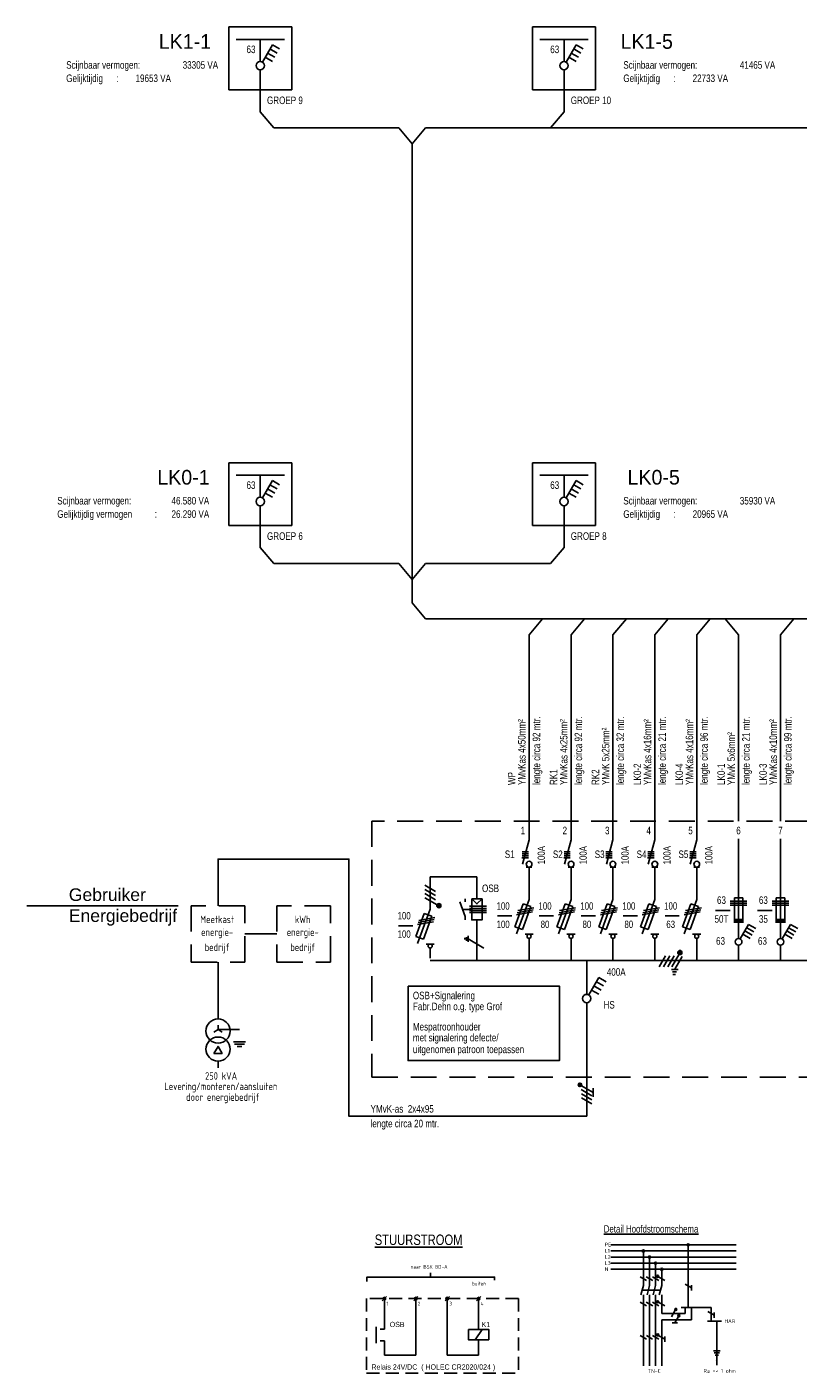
# Model space of a CAD drawing. Header units: millimetres. Extents: x -76073 to -606, y -39488 to 9083.
# Tile 1 of 23: x -76073 to -57140, y -23964 to 9083. Entities that reach past the tile are written whole.
import ezdxf
from ezdxf.enums import TextEntityAlignment as Align

# ---------------------------------------------------------------- set-up
doc = ezdxf.new("R2010")
doc.units = ezdxf.units.MM
doc.header["$LTSCALE"] = 100
doc.linetypes.add('DASHED', pattern=[19.05, 12.7, -6.35])
doc.linetypes.add('HIDDEN', pattern=[9.525, 6.35, -3.175])
for name, color, linetype in [('EL6-----', 7, 'Continuous'), ('EL6112--', 7, 'Continuous'), ('EL6112--_CEN-LSP', 7, 'Continuous'), ('EL6150--_SYMBOOL', 7, 'Continuous'), ('EL6210--_HSP', 2, 'Continuous'), ('EL63101-_LICHT-ARM', 3, 'Continuous'), ('Elektro', 1, 'Continuous'), ('ET------_SCHAKEL', 7, 'Continuous'), ('INST', 1, 'Continuous'), ('XE-Verdeelinrichtingen$0$EL6210--_HSP', 7, 'Continuous')]:
    doc.layers.add(name, color=color, linetype=linetype)
doc.styles.add('BURO-050', font='arial.ttf', dxfattribs={"height": 5})
doc.styles.add('ISO18', font='ISO', dxfattribs={"width": 0.9, "height": 1.8})
doc.styles.add('ISO25', font='ISO', dxfattribs={"width": 0.9, "height": 2.5})
doc.styles.add('SMAL', font='B-GBP.SHX', dxfattribs={"width": 0.8})
doc.styles.add('T2', font='iso.shx', dxfattribs={"height": 2.5})

# ---------------------------------------------------------------- blocks, each defined once
blk = doc.blocks.new('ES-IT041')
for p, q in [((288, 500), (50, 87)), ((461, 400), (288, 500)), ((116, 202), (289, 102)), ((173, 301), (346, 201))]:
    blk.add_line(p, q)
blk.add_lwpolyline([(231, 400), (404, 300)])
blk.add_circle((0, 0), 100)
at = {"layer": 'ET------_SCHAKEL', "style": 'SMAL', "width": 0.8}
blk.add_attdef('SL', text='', height=180, dxfattribs=at).set_placement((407, 600), align=Align.CENTER)
blk = doc.blocks.new('XE-Verdeelinrichtingen$0$ES-ITG01')
at = {"color": 0}
for p, q in [((-144, -150), (29, 150)), ((-29, -150), (144, 150))]:
    blk.add_line(p, q, dxfattribs=at)
blk = doc.blocks.new('ES060901')
for centre in [(0, 5), (0, 2)]:
    blk.add_circle(centre, 2)
blk = doc.blocks.new('ES021501')
for p, q in [((-2.25, -4.5), (2.25, -4.5)), ((-1.8, -5.4), (1.8, -5.4)), ((-0.9, -6.3), (0.9, -6.3))]:
    blk.add_line(p, q)
blk.add_lwpolyline([(0, 0, 0, 0, 0), (0, -4.5, 0.9, 0, 0)], format="xyseb")
at = {"color": 1, "style": 'ISO18', "width": 0.9, "flags": 3}
blk.add_attdef('INDEX', (-3, 3.23), '', height=2, dxfattribs=at)
blk = doc.blocks.new('X-KLEM')
at = {"layer": 'INST'}
blk.add_line((-1.01, -1.01), (1.01, 1.01), dxfattribs=at)
blk.add_circle((0, 0), 0.638, dxfattribs=at)
blk = doc.blocks.new('ES-IS112')
for p, q in [((0, 1207), (0, 2000)), ((-308, 361), (0, 1207)), ((-100, 350), (100, 350)), ((0, 0), (0, 250))]:
    blk.add_line(p, q)
at = {"color": 7}
for p, q in [((-145, 1100), (-350, 536)), ((-279, 931), (114, 1001)), ((-163, 468), (43, 1032)), ((43, 1032), (-145, 1100)), ((-778, 800), (-428, 800)), ((-309, 827), (85, 897)), ((-294, 879), (100, 949)), ((-350, 536), (-163, 468))]:
    blk.add_line(p, q, dxfattribs=at)
blk.add_circle((0, 300), 50)
at = {"color": 7, "style": 'SMAL', "width": 0.8}
for tag, p in [('PH', (-638, 1044)), ('ZW', (-638, 594))]:
    blk.add_attdef(tag, text='', height=180, dxfattribs=at).set_placement(p, align=Align.MIDDLE)
blk = doc.blocks.new('*U30')
for p, q in [((-11418, -6562), (-11847, -6562)), ((-10747, -6562), (-11347, -6401)), ((-9847, -6562), (-10747, -6562))]:
    blk.add_line(p, q)
at = {"color": 7}
for p, q in [((-11193, -6384), (-11193, -6545)), ((-11143, -6390), (-11143, -6545)), ((-11093, -6390), (-11093, -6545)), ((-11043, -6390), (-11043, -6545))]:
    blk.add_line(p, q, dxfattribs=at)
at = {"flags": 128}
blk.add_lwpolyline([(-11418, -6491), (-11418, -6633)], dxfattribs=at)
blk.add_circle((-11347, -6562), 70.7)
at = {"color": 7, "style": 'SMAL', "width": 0.8}
blk.add_attdef('IN', text='', height=180, rotation=270, dxfattribs=at).set_placement((-10660, -6204), align=Align.MIDDLE)

msp = doc.modelspace()

# ---------------------------------------------------------------- hatches: boundary and pattern name
at = {"ltscale": 15}
h = msp.add_hatch(color=256, dxfattribs=at)
edge = h.paths.add_edge_path()
edge.add_arc((-59837, -20815), 25.7, 0, 360)
h = msp.add_hatch(color=256, dxfattribs=at)
edge = h.paths.add_edge_path()
edge.add_arc((-60939, -20966), 25.7, 0, 360)
h = msp.add_hatch(color=256, dxfattribs=at)
edge = h.paths.add_edge_path()
edge.add_arc((-60788, -21116), 25.7, 0, 360)
h = msp.add_hatch(color=256, dxfattribs=at)
edge = h.paths.add_edge_path()
edge.add_arc((-60638, -21266), 25.7, 0, 360)
h = msp.add_hatch(color=256, dxfattribs=at)
edge = h.paths.add_edge_path()
edge.add_arc((-60488, -21417), 25.7, 0, 360)

# ---------------------------------------------------------------- linework, layer by layer
at = {"color": 10, "linetype": 'HIDDEN'}
for p, q in [((-44437, -10412), (-67603, -10412)), ((-67603, -10412), (-67603, -16697)), ((-67603, -16697), (-44437, -16697))]:
    msp.add_line(p, q, dxfattribs=at)
at = {"color": 3}
for p, q in [((-58601, -11781), (-58601, -13293)), ((-57572, -11781), (-57572, -13293)), ((-63744, -13460), (-63744, -13838)), ((-62715, -13460), (-62715, -13838)), ((-61686, -13460), (-61686, -13838)), ((-60658, -13460), (-60658, -13838)), ((-59629, -13460), (-59629, -13838)), ((-58601, -13460), (-58601, -13838)), ((-57572, -13460), (-57572, -13838))]:
    msp.add_line(p, q, dxfattribs=at)
at = {"color": 7}
for p, q in [((-66307, -11984), (-66040, -12139)), ((-66307, -12089), (-66040, -12243)), ((-66307, -12194), (-66040, -12348)), ((-66307, -12295), (-66002, -12471)), ((-58806, -12377), (-58395, -12377)), ((-58806, -12429), (-58395, -12429)), ((-58806, -12480), (-58395, -12480)), ((-58704, -12912), (-58704, -12295)), ((-58704, -12295), (-58498, -12295)), ((-58498, -12295), (-58498, -12912)), ((-57778, -12377), (-57366, -12377)), ((-57778, -12429), (-57366, -12429)), ((-57778, -12480), (-57366, -12480)), ((-57675, -12912), (-57675, -12295)), ((-57675, -12295), (-57469, -12295)), ((-57469, -12295), (-57469, -12912)), ((-59165, -12604), (-58805, -12604)), ((-58136, -12604), (-57776, -12604)), ((-58559, -13304), (-58355, -12950)), ((-58494, -13190), (-58317, -13292)), ((-58448, -13110), (-58271, -13212)), ((-58401, -13030), (-58224, -13132)), ((-58355, -12950), (-58178, -13052)), ((-57530, -13304), (-57326, -12950)), ((-57465, -13190), (-57288, -13292)), ((-57419, -13110), (-57242, -13212)), ((-57373, -13030), (-57196, -13132)), ((-57326, -12950), (-57150, -13052)), ((-65244, -13304), (-64854, -13529)), ((-60548, -13987), (-60393, -13720)), ((-60443, -13987), (-60289, -13720)), ((-60338, -13987), (-60184, -13720)), ((-60241, -13994), (-60061, -13683)), ((-60166, -14049), (-59986, -13737)), ((-60251, -14054), (-60081, -14054)), ((-60225, -14115), (-60122, -14115)), ((-60212, -14178), (-60150, -14178))]:
    msp.add_line(p, q, dxfattribs=at)
at = {"color": 0}
for p, q in [((-65315, -12752), (-65448, -12396)), ((-65315, -12325), (-65315, -12396)), ((-65315, -12839), (-65315, -12752))]:
    msp.add_line(p, q, dxfattribs=at)
at = {"ltscale": 15}
for p, q in [((-59837, -22354), (-59837, -20815)), ((-59913, -22354), (-59913, -22502)), ((-59760, -22354), (-59760, -22655)), ((-59664, -22354), (-59278, -22354)), ((-59278, -22354), (-59278, -22692)), ((-60488, -22502), (-59913, -22502)), ((-60488, -22655), (-59760, -22655))]:
    msp.add_line(p, q, dxfattribs=at)
for p, q in [((-60860, -21693), (-61017, -21602)), ((-60709, -21693), (-60867, -21602)), ((-60559, -21693), (-60717, -21602)), ((-60609, -21573), (-60609, -21604)), ((-60599, -21565), (-60599, -21612)), ((-60589, -21563), (-60589, -21614)), ((-60578, -21565), (-60578, -21612)), ((-60568, -21573), (-60568, -21604)), ((-60409, -21693), (-60567, -21602)), ((-59759, -21869), (-59914, -21780)), ((-59759, -21933), (-59759, -21805)), ((-60860, -22317), (-61017, -22226)), ((-60709, -22317), (-60867, -22226)), ((-60559, -22317), (-60717, -22226)), ((-60609, -22197), (-60609, -22228)), ((-60599, -22189), (-60599, -22236)), ((-60589, -22187), (-60589, -22239)), ((-60578, -22189), (-60578, -22236)), ((-60568, -22197), (-60568, -22228)), ((-60409, -22317), (-60567, -22226)), ((-60246, -22581), (-60155, -22423)), ((-60116, -22401), (-60168, -22401)), ((-60119, -22391), (-60166, -22391)), ((-60119, -22411), (-60166, -22411)), ((-60127, -22381), (-60158, -22381)), ((-60127, -22422), (-60158, -22422)), ((-59201, -22542), (-59355, -22453)), ((-60233, -22733), (-60104, -22733)), ((-60168, -22733), (-60079, -22578)), ((-60041, -22556), (-60092, -22556)), ((-60043, -22546), (-60090, -22546)), ((-60043, -22566), (-60090, -22566)), ((-60051, -22535), (-60082, -22535)), ((-60051, -22576), (-60082, -22576)), ((-59201, -22606), (-59201, -22478)), ((-60861, -23129), (-61016, -23040)), ((-60711, -23129), (-60865, -23040)), ((-60561, -23129), (-60715, -23040)), ((-60608, -23012), (-60608, -23043)), ((-60598, -23004), (-60598, -23051)), ((-60587, -23002), (-60587, -23053)), ((-60577, -23004), (-60577, -23051)), ((-60567, -23012), (-60567, -23043)), ((-60411, -23129), (-60565, -23040)), ((-60411, -23193), (-60411, -23065))]:
    msp.add_line(p, q)
at = {"color": 8, "linetype": 'HIDDEN', "ltscale": 0.5}
for p, q in [((-67735, -22137), (-67735, -23964)), ((-64004, -22137), (-67735, -22137)), ((-64004, -22137), (-64004, -23964)), ((-67735, -23964), (-64004, -23964))]:
    msp.add_line(p, q, dxfattribs=at)
at = {"linetype": 'HIDDEN', "ltscale": 15}
msp.add_line((-60969, -21928), (-60518, -21928), dxfattribs=at)
at = {"linetype": 'DASHED', "ltscale": 250}
for points in [[(-71115, 7540), (-71115, 9083), (-69572, 9083), (-69572, 7540), (-71115, 7540)], [(-62115, 7540), (-62115, 9083), (-63658, 9083), (-63658, 7540), (-62115, 7540)], [(-71115, -3158), (-71115, -1615), (-69572, -1615), (-69572, -3158), (-71115, -3158)], [(-62115, -3158), (-62115, -1615), (-63658, -1615), (-63658, -3158), (-62115, -3158)]]:
    msp.add_lwpolyline(points, dxfattribs=at)
at = {"color": 5}
for points in [[(-70935, 8775), (-69752, 8775)], [(-63478, 8775), (-62295, 8775)], [(-70935, -1924), (-69752, -1924)], [(-63478, -1924), (-62295, -1924)], [(-45235, -13838), (-66173, -13838)]]:
    msp.add_lwpolyline(points, dxfattribs=at)
at = {"color": 3}
for points in [[(-70344, 8235), (-70344, 8775)], [(-62887, 8235), (-62887, 8775)], [(-70344, 7746), (-70344, 8029)], [(-62887, 7746), (-62887, 8029)], [(-70344, 7746), (-70344, 7000)], [(-62887, 7746), (-62887, 7000)], [(-70013, 6606), (-70344, 7000)], [(-63217, 6606), (-62887, 7000)], [(-70013, 6606), (-66946, 6606)], [(-66615, 6212), (-66946, 6606)], [(-70344, -2464), (-70344, -1924)], [(-62887, -2464), (-62887, -1924)], [(-70344, -2952), (-70344, -2669)], [(-70344, -2952), (-70344, -3698)], [(-62887, -2952), (-62887, -2669)], [(-62887, -2952), (-62887, -3698)], [(-70013, -4092), (-70344, -3698)], [(-63217, -4092), (-62887, -3698)], [(-70013, -4092), (-66946, -4092)], [(-66615, -4486), (-66946, -4092)], [(-66615, -4486), (-66285, -4092)], [(-63217, -4092), (-66285, -4092)], [(-63744, -5841), (-63413, -5447)], [(-62715, -5841), (-62384, -5447)], [(-61686, -5841), (-61356, -5447)], [(-60658, -5841), (-60327, -5447)], [(-59629, -5841), (-59299, -5447)], [(-58601, -5841), (-58931, -5447)], [(-57572, -5841), (-57242, -5447)], [(-63744, -10412), (-63744, -5841)], [(-62715, -10412), (-62715, -5841)], [(-61686, -10412), (-61686, -5841)], [(-60658, -10412), (-60658, -5841)], [(-59629, -10412), (-59629, -5841)], [(-58601, -10412), (-58601, -5841)], [(-57572, -10412), (-57572, -5841)], [(-62330, -17657), (-68167, -17657), (-68167, -11344), (-71381, -11344), (-71381, -12492)], [(-66173, -11781), (-65025, -11781)], [(-65025, -12325), (-65025, -11781)], [(-65025, -12839), (-65025, -13838)], [(-71381, -13873), (-71381, -15270)], [(-62330, -13838), (-62330, -14666)], [(-62330, -14872), (-62330, -17657)]]:
    msp.add_lwpolyline(points, dxfattribs=at)
at = {"color": 4}
for points in [[(-66615, 6212), (-66285, 6606)], [(-56496, 6606), (-66285, 6606)], [(-66615, 6212), (-66615, -5053)], [(-66285, -5447), (-66615, -5053)], [(-10178, -5447), (-66285, -5447)]]:
    msp.add_lwpolyline(points, dxfattribs=at)
for points in [[(-65205, -12504), (-64794, -12504)], [(-65205, -12555), (-64794, -12555)], [(-64897, -12325), (-65025, -12447), (-65154, -12325)], [(-65205, -12607), (-64794, -12607)], [(-65205, -12658), (-64794, -12658)], [(-65321, -13281), (-65321, -13321)], [(-65283, -13259), (-65283, -13349)], [(-65244, -13233), (-65244, -13375)], [(-67727, -21715), (-67727, -21607), (-64592, -21607), (-64592, -21679)], [(-66164, -21607), (-66164, -21500)], [(-67297, -22137), (-67297, -22883)], [(-66526, -22137), (-66526, -23525)], [(-65754, -22137), (-65754, -23525)], [(-64983, -22137), (-64983, -22894)], [(-67499, -22832), (-67499, -23228)], [(-64898, -22894), (-65068, -23144)], [(-67297, -23170), (-67297, -23525)], [(-64983, -23144), (-64983, -23525)], [(-64983, -23525), (-65754, -23525)]]:
    msp.add_lwpolyline(points)
for points in [[(-65154, -12325), (-64897, -12325), (-64897, -12839), (-65154, -12839)], [(-66715, -14462), (-62998, -14462), (-62998, -16293), (-66715, -16293), (-66715, -14462)], [(-65233, -22894), (-64733, -22894), (-64733, -23144), (-65233, -23144)]]:
    msp.add_lwpolyline(points, close=True)
at = {"linetype": 'DASHED'}
msp.add_lwpolyline([(-65154, -12582), (-65378, -12582)], dxfattribs=at)
at = {"color": 7, "const_width": 103}
for points in [[(-58704, -12861), (-58498, -12861)], [(-57675, -12861), (-57469, -12861)]]:
    msp.add_lwpolyline(points, dxfattribs=at)
at = {"ltscale": 15}
for points in [[(-70725, -13183), (-69936, -13183)], [(-59136, -22692), (-59136, -23767)], [(-59219, -23414), (-59053, -23414)], [(-59201, -23468), (-59072, -23468)], [(-59179, -23526), (-59093, -23526)]]:
    msp.add_lwpolyline(points, dxfattribs=at)
for points in [[(-66170, -14462, 0, 0, 0), (-66170, -14162, 108, 0, 0), (-66170, -13996, 0, 0, 0)], [(-65038, -14462, 0, 0, 0), (-65038, -14162, 108, 0, 0), (-65038, -13996, 0, 0, 0)]]:
    msp.add_lwpolyline(points, format="xyseb")
at = {"color": 7}
for points in [[(-67297, -22883), (-67401, -22883)], [(-67297, -23170), (-67401, -23170)], [(-66526, -23525), (-67297, -23525)]]:
    msp.add_lwpolyline(points, dxfattribs=at)
at = {"ltscale": 15}
msp.add_lwpolyline([(-59136, -23767, 0, 50.3, 0), (-59136, -23655, 50.3, 50.3, 0)], format="xyseb", dxfattribs=at)
at = {"color": 7}
for centre, radius in [((-65959, -12490), 51.4), ((-65959, -12490), 41.1), ((-65959, -12490), 30.9), ((-65959, -12490), 20.6), ((-65959, -12490), 10.3), ((-58601, -13377), 83.6), ((-57572, -13377), 83.6), ((-60042, -13640), 51.4), ((-60042, -13640), 41.1), ((-60042, -13640), 30.9), ((-60042, -13640), 20.6), ((-60042, -13640), 10.3)]:
    msp.add_circle(centre, radius, dxfattribs=at)
at = {"ltscale": 15}
for centre in [(-59837, -20815), (-60939, -20966), (-60788, -21116), (-60638, -21266), (-60488, -21417)]:
    msp.add_circle(centre, 25.7, dxfattribs=at)
for centre in [(-60589, -21589), (-60589, -22213), (-60142, -22401), (-60067, -22556), (-60587, -23028)]:
    msp.add_circle(centre, 25.7)
at = {"layer": 'EL6150--_SYMBOOL'}
for p, q in [((-58661, -20815), (-61740, -20815)), ((-58661, -20966), (-61740, -20966)), ((-58661, -21116), (-61740, -21116)), ((-60939, -20966), (-60939, -21815)), ((-60788, -21116), (-60788, -21815)), ((-58661, -21266), (-61740, -21266)), ((-58661, -21417), (-61740, -21417)), ((-60638, -21266), (-60638, -21815)), ((-60488, -21417), (-60488, -21815)), ((-60939, -21815), (-61000, -22042)), ((-60939, -22040), (-60939, -23789)), ((-60788, -21815), (-60849, -22042)), ((-60788, -22040), (-60788, -23789)), ((-60638, -21815), (-60699, -22042)), ((-60638, -22040), (-60638, -23789)), ((-60488, -21815), (-60549, -22042)), ((-60488, -22040), (-60488, -22502)), ((-60488, -22655), (-60488, -23789))]:
    msp.add_line(p, q, dxfattribs=at)
at = {"layer": 'EL6150--_SYMBOOL', "color": 5}
for p, q in [((-60009, -22354), (-59664, -22354)), ((-59362, -22692), (-59017, -22692))]:
    msp.add_line(p, q, dxfattribs=at)
at = {"layer": 'EL6210--_HSP', "color": 7, "linetype": 'HIDDEN'}
for points in [[(-72038, -13873), (-70725, -13873), (-70725, -12492), (-72038, -12492), (-72038, -13873)], [(-69936, -13873), (-68623, -13873), (-68623, -12492), (-69936, -12492), (-69936, -13873)]]:
    msp.add_lwpolyline(points, close=True, dxfattribs=at)
at = {"layer": 'EL63101-_LICHT-ARM', "linetype": 'Continuous'}
msp.add_line((-71381, -16307), (-71381, -16469), dxfattribs=at)
at = {"layer": 'EL63101-_LICHT-ARM'}
for points in [[(-58601, -11781), (-58601, -10849)], [(-57572, -11781), (-57572, -10849)]]:
    msp.add_lwpolyline(points, dxfattribs=at)
at = {"layer": 'EL63101-_LICHT-ARM', "color": 7}
for points in [[(-75637, -11234, 0, 0, 0), (-75637, -11993, 392, 0, 0), (-75637, -12492, 0, 0, 0)], [(-75637, -13750, 0, 0, 0), (-75637, -12991, 392, 0, 0), (-75637, -12492, 0, 0, 0)]]:
    msp.add_lwpolyline(points, format="xyseb", dxfattribs=at)
for points in [[(-76073, -12492), (-72359, -12492)], [(-71381, -15530), (-71485, -15598)], [(-71381, -15425), (-71381, -15530), (-71280, -15598)], [(-71381, -15530), (-70854, -15530)], [(-71485, -16117), (-71280, -16117), (-71381, -15944), (-71485, -16117)]]:
    msp.add_lwpolyline(points, dxfattribs=at)
at = {"layer": 'XE-Verdeelinrichtingen$0$EL6210--_HSP'}
for p, q in [((-62513, -16849), (-62513, -16928)), ((-62496, -16846), (-62496, -16931)), ((-62479, -16849), (-62479, -16928)), ((-62530, -16863), (-62530, -16914)), ((-62202, -17157), (-62465, -17006)), ((-62462, -16863), (-62462, -16914)), ((-62168, -17078), (-62459, -16910)), ((-62168, -17185), (-62168, -16971))]:
    msp.add_line(p, q, dxfattribs=at)
msp.add_circle((-62496, -16888), 42.9, dxfattribs=at)

# ---------------------------------------------------------------- block references
at = {"color": 7, "xscale": -66.65142857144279, "yscale": 66.65142857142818, "zscale": 66.6514285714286}
msp.add_blockref('ES021501', (-70854, -15530), dxfattribs=at)
at = {"xscale": 51.42857142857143, "yscale": 51.42857142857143, "zscale": 51.42857142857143, "rotation": 180}
for p in [(-67297, -22137), (-66526, -22137), (-65754, -22137), (-64983, -22137)]:
    msp.add_blockref('X-KLEM', p, dxfattribs=at)
at = {"layer": 'EL6-----'}
ref = msp.add_blockref('*U30', (-70306, -123), dxfattribs=dict(at, rotation=90))
ref.add_attrib('IN', '100A', dxfattribs={"layer": '0', "color": 7, "height": 180, "rotation": 90, "style": 'SMAL', "width": 0.8}).set_placement((-63446, -11251), align=Align.MIDDLE)
ref = msp.add_blockref('*U30', (-69277, -123), dxfattribs=dict(at, rotation=90))
ref.add_attrib('IN', '100A', dxfattribs={"layer": '0', "color": 7, "height": 180, "rotation": 90, "style": 'SMAL', "width": 0.8}).set_placement((-62418, -11251), align=Align.MIDDLE)
ref = msp.add_blockref('*U30', (-68248, -123), dxfattribs=dict(at, rotation=90))
ref.add_attrib('IN', '100A', dxfattribs={"layer": '0', "color": 7, "height": 180, "rotation": 90, "style": 'SMAL', "width": 0.8}).set_placement((-61389, -11251), align=Align.MIDDLE)
ref = msp.add_blockref('*U30', (-67220, -123), dxfattribs=dict(at, rotation=90))
ref.add_attrib('IN', '100A', dxfattribs={"layer": '0', "color": 7, "height": 180, "rotation": 90, "style": 'SMAL', "width": 0.8}).set_placement((-60361, -11251), align=Align.MIDDLE)
ref = msp.add_blockref('*U30', (-66191, -123), dxfattribs=dict(at, rotation=90))
ref.add_attrib('IN', '100A', dxfattribs={"layer": '0', "color": 7, "height": 180, "rotation": 90, "style": 'SMAL', "width": 0.8}).set_placement((-59332, -11251), align=Align.MIDDLE)
at = {"layer": 'EL6112--'}
ref = msp.add_blockref('ES-IS112', (-63744, -13541), dxfattribs=at)
ref.add_attrib('PH', '100', dxfattribs={"layer": '0', "color": 20, "height": 180, "style": 'SMAL', "width": 0.8}).set_placement((-64382, -12497), align=Align.MIDDLE)
ref.add_attrib('ZW', '100', dxfattribs={"layer": '0', "color": 20, "height": 180, "style": 'SMAL', "width": 0.8}).set_placement((-64382, -12947), align=Align.MIDDLE)
ref = msp.add_blockref('ES-IS112', (-62715, -13541), dxfattribs=at)
ref.add_attrib('PH', '100', dxfattribs={"layer": '0', "color": 20, "height": 180, "style": 'SMAL', "width": 0.8}).set_placement((-63353, -12497), align=Align.MIDDLE)
ref.add_attrib('ZW', '80', dxfattribs={"layer": '0', "color": 20, "height": 180, "style": 'SMAL', "width": 0.8}).set_placement((-63353, -12947), align=Align.MIDDLE)
ref = msp.add_blockref('ES-IS112', (-61686, -13541), dxfattribs=at)
ref.add_attrib('PH', '100', dxfattribs={"layer": '0', "color": 20, "height": 180, "style": 'SMAL', "width": 0.8}).set_placement((-62325, -12497), align=Align.MIDDLE)
ref.add_attrib('ZW', '80', dxfattribs={"layer": '0', "color": 20, "height": 180, "style": 'SMAL', "width": 0.8}).set_placement((-62325, -12947), align=Align.MIDDLE)
ref = msp.add_blockref('ES-IS112', (-60658, -13541), dxfattribs=at)
ref.add_attrib('PH', '100', dxfattribs={"layer": '0', "color": 20, "height": 180, "style": 'SMAL', "width": 0.8}).set_placement((-61296, -12497), align=Align.MIDDLE)
ref.add_attrib('ZW', '80', dxfattribs={"layer": '0', "color": 20, "height": 180, "style": 'SMAL', "width": 0.8}).set_placement((-61296, -12947), align=Align.MIDDLE)
ref = msp.add_blockref('ES-IS112', (-59629, -13541), dxfattribs=at)
ref.add_attrib('PH', '100', dxfattribs={"layer": '0', "color": 20, "height": 180, "style": 'SMAL', "width": 0.8}).set_placement((-60268, -12497), align=Align.MIDDLE)
ref.add_attrib('ZW', '63', dxfattribs={"layer": '0', "color": 20, "height": 180, "style": 'SMAL', "width": 0.8}).set_placement((-60268, -12947), align=Align.MIDDLE)
ref = msp.add_blockref('ES-IS112', (-66173, -13781), dxfattribs=at)
ref.add_attrib('PH', '100', dxfattribs={"layer": '0', "color": 20, "height": 180, "style": 'SMAL', "width": 0.8}).set_placement((-66812, -12737), align=Align.MIDDLE)
ref.add_attrib('ZW', '100', dxfattribs={"layer": '0', "color": 20, "height": 180, "style": 'SMAL', "width": 0.8}).set_placement((-66812, -13187), align=Align.MIDDLE)
at = {"layer": 'EL63101-_LICHT-ARM'}
ref = msp.add_blockref('ES-IT041', (-70344, 8132), dxfattribs=dict(at, xscale=1.028571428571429, yscale=1.028571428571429, zscale=1.028571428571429))
ref.add_attrib('SL', '63', dxfattribs={"layer": 'ET------_SCHAKEL', "height": 185.1, "style": 'SMAL', "width": 0.8}).set_placement((-70572, 8440), align=Align.CENTER)
ref = msp.add_blockref('ES-IT041', (-62887, 8132), dxfattribs=dict(at, xscale=1.028571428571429, yscale=1.028571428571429, zscale=1.028571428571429))
ref.add_attrib('SL', '63', dxfattribs={"layer": 'ET------_SCHAKEL', "height": 185.1, "style": 'SMAL', "width": 0.8}).set_placement((-63115, 8440), align=Align.CENTER)
ref = msp.add_blockref('ES-IT041', (-70344, -2567), dxfattribs=dict(at, xscale=1.028571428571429, yscale=1.028571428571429, zscale=1.028571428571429))
ref.add_attrib('SL', '63', dxfattribs={"layer": 'ET------_SCHAKEL', "height": 185.1, "style": 'SMAL', "width": 0.8}).set_placement((-70572, -2258), align=Align.CENTER)
ref = msp.add_blockref('ES-IT041', (-62887, -2567), dxfattribs=dict(at, xscale=1.028571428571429, yscale=1.028571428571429, zscale=1.028571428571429))
ref.add_attrib('SL', '63', dxfattribs={"layer": 'ET------_SCHAKEL', "height": 185.1, "style": 'SMAL', "width": 0.8}).set_placement((-63115, -2258), align=Align.CENTER)
ref = msp.add_blockref('ES-IT041', (-62330, -14769), dxfattribs=dict(at, xscale=1.028571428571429, yscale=1.028571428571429, zscale=1.028571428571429))
ref.add_attrib('SL', '400A', dxfattribs={"layer": 'ET------_SCHAKEL', "height": 185.1, "style": 'SMAL', "width": 0.8}).set_placement((-61605, -14210), align=Align.CENTER)
at = {"layer": 'EL63101-_LICHT-ARM', "color": 2, "xscale": 148.1142857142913, "yscale": 148.1142857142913, "zscale": 148.1142857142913}
msp.add_blockref('ES060901', (-71381, -16307), dxfattribs=at)
at = {"layer": 'XE-Verdeelinrichtingen$0$EL6210--_HSP', "ltscale": 15, "xscale": 0.8571428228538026, "yscale": 0.8571428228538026, "zscale": 0.8571428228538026, "rotation": 90}
msp.add_blockref('XE-Verdeelinrichtingen$0$ES-ITG01', (-62330, -17232), dxfattribs=at)

# ---------------------------------------------------------------- texts
at = {"color": 3, "style": 'SMAL'}
for s, p in [('LK1-1', (-71551, 8546)), ('LK1-5', (-60214, 8546)), ('LK0-1', (-71588, -2152)), ('LK0-5', (-60043, -2152))]:
    msp.add_text(s, height=360, dxfattribs=at).set_placement(p, align=Align.RIGHT)
for s, height, style, width, p in [('Scijnbaar vermogen:', 185.14, 'SMAL', 0.8, (-75109, 8057)), ('Scijnbaar vermogen:', 185.14, 'SMAL', 0.8, (-61431, 8057)), ('Gelijktijdig', 185.14, 'SMAL', 0.8, (-75109, 7730)), (':', 185, 'SMAL', 0.8, (-73874, 7730)), ('Gelijktijdig', 185.14, 'SMAL', 0.8, (-61431, 7730)), (':', 185, 'SMAL', 0.8, (-60196, 7730)), ('GROEP 9', 185.1, 'SMAL', 0.8, (-70179, 7189)), ('GROEP 10', 185.1, 'SMAL', 0.8, (-62721, 7189)), ('Scijnbaar vermogen:', 185.14, 'SMAL', 0.8, (-75328, -2641)), ('Scijnbaar vermogen:', 185.14, 'SMAL', 0.8, (-61431, -2641)), ('Gelijktijdig vermogen', 185.14, 'SMAL', 0.8, (-75328, -2968)), (':', 185, 'SMAL', 0.8, (-72935, -2968)), ('Gelijktijdig', 185.14, 'SMAL', 0.8, (-61431, -2968)), (':', 185, 'SMAL', 0.8, (-60196, -2968)), ('GROEP 6', 185.1, 'SMAL', 0.8, (-70179, -3509)), ('GROEP 8', 185.1, 'SMAL', 0.8, (-62721, -3509)), ('S1', 185.1, 'SMAL', 0.8, (-64340, -11320)), ('S2', 185.1, 'SMAL', 0.8, (-63161, -11320)), ('S3', 185.1, 'SMAL', 0.8, (-62133, -11320)), ('S4', 185.1, 'SMAL', 0.8, (-61104, -11320)), ('S5', 185.1, 'SMAL', 0.8, (-60076, -11320)), ('OSB', 185.1, 'SMAL', 0.8, (-64900, -12156)), ('OSB+Signalering', 185.14, 'SMAL', 0.8, (-66597, -14787)), ('Fabr.Dehn o.g. type Grof', 185.14, 'SMAL', 0.8, (-66597, -15055)), ('HS', 185.1, 'SMAL', 0.8, (-61917, -15015)), ('Mespatroonhouder', 185.14, 'SMAL', 0.8, (-66597, -15554)), ('met signalering defecte/', 185.14, 'SMAL', 0.8, (-66597, -15821)), ('uitgenomen patroon toepassen', 185.14, 'SMAL', 0.8, (-66597, -16110)), ('YMvK-as  2x4x95', 185.14, 'SMAL', 0.8, (-67636, -17570)), ('lengte circa 20 mtr.', 185.14, 'SMAL', 0.8, (-67636, -17930)), ('1', 92.6, 'ISO18', 0.9, (-67247, -22306)), ('2', 92.6, 'ISO18', 0.9, (-66475, -22306)), ('3', 92.6, 'ISO18', 0.9, (-65704, -22306)), ('4', 92.6, 'ISO18', 0.9, (-64932, -22306)), ('OSB', 128.6, 'SMAL', 0.8, (-67165, -22835)), ('K1', 128.6, 'SMAL', 0.8, (-64909, -22835)), ('Relais 24V/DC  ( HOLEC CR2020/024 )', 128.57, 'SMAL', 0.8, (-67615, -23879))]:
    msp.add_text(s, height=height, dxfattribs=dict(style=style, width=width)).set_placement(p)
at = {"style": 'SMAL', "width": 0.8}
for s, p in [('33305 VA', (-71379, 8057)), ('41465 VA', (-57701, 8057)), ('19653 VA', (-72537, 7730)), ('22733 VA', (-58859, 7730)), ('46.580 VA', (-71598, -2641)), ('35930 VA', (-57701, -2641)), ('26.290 VA', (-71598, -2968)), ('20965 VA', (-58859, -2968))]:
    msp.add_text(s, height=185.1, dxfattribs=at).set_placement(p, align=Align.RIGHT)
for s, height, p in [('YMvKas 4x50mm²', 185.14, (-63831, -9528)), ('lengte circa 92 mtr.', 185.14, (-63471, -9528)), ('YMvKas 4x25mm²', 185.14, (-62802, -9528)), ('lengte circa 92 mtr.', 185.14, (-62442, -9528)), ('lengte circa 32 mtr.', 185.14, (-61413, -9528)), ('YMvKas 4x16mm²', 185.14, (-60745, -9528)), ('lengte circa 21 mtr.', 185.14, (-60385, -9528)), ('YMvKas 4x16mm²', 185.14, (-59716, -9528)), ('lengte circa 96 mtr.', 185.14, (-59356, -9528)), ('lengte circa 21 mtr.', 185.14, (-58328, -9528)), ('YMvKas 4x10mm²', 185.14, (-57659, -9528)), ('lengte circa 99 mtr.', 185.14, (-57299, -9528)), ('YMvK 5x25mm²', 185.14, (-61773, -9528)), ('YMvK 5x6mm²', 185.14, (-58688, -9528)), ('WP', 185.1, (-64080, -9528)), ('RK1', 185.1, (-63051, -9528)), ('RK2', 185.1, (-62023, -9528)), ('LK0-2', 185.1, (-60994, -9528)), ('LK0-4', 185.1, (-59965, -9528)), ('LK0-1', 185.1, (-58937, -9528)), ('LK0-3', 185.1, (-57908, -9528))]:
    msp.add_text(s, height=height, rotation=90, dxfattribs=at).set_placement(p)
for s, height, style, width, p in [('1', 185, 'SMAL', 0.8, (-63896, -10737)), ('2', 185, 'SMAL', 0.8, (-62867, -10737)), ('3', 185, 'SMAL', 0.8, (-61825, -10737)), ('4', 185, 'SMAL', 0.8, (-60810, -10737)), ('5', 185, 'SMAL', 0.8, (-59781, -10737)), ('6', 185, 'SMAL', 0.8, (-58603, -10737)), ('7', 185, 'SMAL', 0.8, (-57574, -10737)), ('naar BSK BD-A', 92.57, 'ISO18', 0.9, (-66199, -21401)), ('buiten', 92.6, 'ISO18', 0.9, (-64974, -21813))]:
    msp.add_text(s, height=height, dxfattribs=dict(style=style, width=width)).set_placement(p, align=Align.CENTER)
at = {"color": 4, "style": 'SMAL', "width": 0.8}
msp.add_text('%%USTUURSTROOM', height=257.14, dxfattribs=at).set_placement((-67534, -20820))
at = {"color": 7, "style": 'SMAL', "width": 0.8}
for tag, p in [('63', (-59021, -12353)), ('63', (-57992, -12353)), ('50T', (-59021, -12816)), ('35', (-57992, -12816)), ('63', (-59044, -13356)), ('63', (-58015, -13356))]:
    msp.add_attdef(tag, text='-', height=185, dxfattribs=at).set_placement(p, align=Align.MIDDLE)
at = {"layer": 'EL6112--_CEN-LSP', "color": 7, "linetype": 'Continuous', "width": 0.9}
for s, height, style, p in [('Meetkast', 185.1, 'ISO18', (-71404, -12918)), ('kWh', 185.1, 'ISO18', (-69302, -12918)), ('energie-', 185.1, 'ISO18', (-71404, -13232)), ('energie-', 185.1, 'ISO18', (-69302, -13232)), ('bedrijf', 185.1, 'ISO18', (-71404, -13603)), ('bedrijf', 185.1, 'ISO18', (-69302, -13603)), ('Levering/monteren/aansluiten ', 185.14, 'ISO25', (-71264, -17017)), ('250 kVA', 185.1, 'ISO25', (-71305, -16762)), ('door energiebedrijf', 185.14, 'ISO25', (-71264, -17282))]:
    msp.add_text(s, height=height, dxfattribs=dict(at, style=style)).set_placement(p, align=Align.CENTER)
at = {"layer": 'EL6210--_HSP', "color": 3, "linetype": 'Continuous', "style": 'SMAL', "width": 0.8}
msp.add_text('%%UDetail Hoofdstroomschema', height=180, dxfattribs=at).set_placement((-61911, -20514))
at = {"layer": 'EL6210--_HSP', "color": 7, "style": 'T2'}
for s, height, p in [('PE', 92.6, (-61888, -20857)), ('L1', 92.6, (-61888, -21007)), ('L2', 92.6, (-61888, -21158)), ('L3', 92.6, (-61888, -21308)), ('N', 92.6, (-61888, -21458)), ('HAR', 92.6, (-58949, -22734)), ('TN-C', 92.6, (-60828, -23959)), ('Ra =< 1 ohm', 92.57, (-59463, -23958))]:
    msp.add_text(s, height=height, dxfattribs=at).set_placement(p)
at = {"layer": 'Elektro', "color": 7, "insert": (-75045, -12523, -10414), "char_height": 308.57, "width": 4878.91, "attachment_point": 4, "style": 'BURO-050'}
msp.add_mtext('Gebruiker\\PEnergiebedrijf', dxfattribs=at)

doc.saveas('drawing.dxf')
